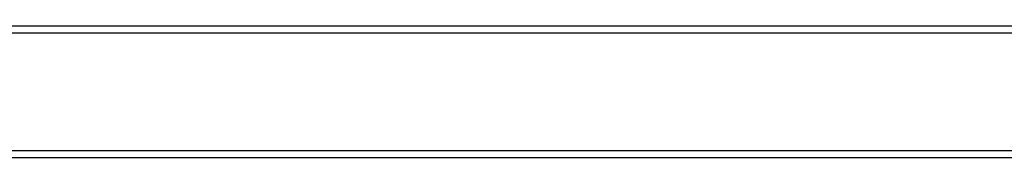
# Model space of a CAD drawing. Header units: millimetres. Extents: x -165 to 165, y -140 to 140.
# Tile 26 of 38: x 75 to 105, y -124 to -120. Entities that reach past the tile are written whole.
import ezdxf

# ---------------------------------------------------------------- set-up
doc = ezdxf.new("R2010")
doc.units = ezdxf.units.MM
doc.header["$MEASUREMENT"] = 0
doc.layers.add('Predefinito', color=5, linetype='Continuous')

# ---------------------------------------------------------------- blocks, each defined once
blk = doc.blocks.new('(#617) SUMATRA')
at = {"layer": 'Predefinito', "extrusion": (0, 1, 0)}
for points in [[(-164.771, 59.165), (160.8, 4.944)], [(160.767, 4.747), (-164.724, 58.954)], [(-64, 37.499), (-163.782, 53.839)], [(-64, 39.019), (-163.54, 55.319)], [(-163.54, 55.319), (-64, 39.019)], [(-163.782, 53.839), (-64, 37.499)], [(-163.54, 55.319), (-64, 39.019)], [(-64, 37.499), (-164.629, 53.977)], [(-164.629, 53.977), (-64, 37.499)], [(-164.596, 54.175), (-64, 37.702)], [(-164.793, 59.8), (-64, 59.8)]]:
    blk.add_lwpolyline(points, dxfattribs=at)
at = {"layer": 'Predefinito'}
for points in [[(164.793, -120), (-160.8, -120)], [(-160.8, -120.2), (164.793, -120.2)], [(164.793, -123.8), (64, -123.8)], [(64, -124), (131.475, -124)]]:
    blk.add_lwpolyline(points, dxfattribs=at)
blk = doc.blocks.new('(#609) Assem1')
at = {"layer": 'Predefinito'}
blk.add_blockref('(#617) SUMATRA', (0, 0), dxfattribs=at)

msp = doc.modelspace()

# ---------------------------------------------------------------- block references
at = {"layer": 'Predefinito'}
msp.add_blockref('(#609) Assem1', (0, 0), dxfattribs=at)

doc.saveas('drawing.dxf')
